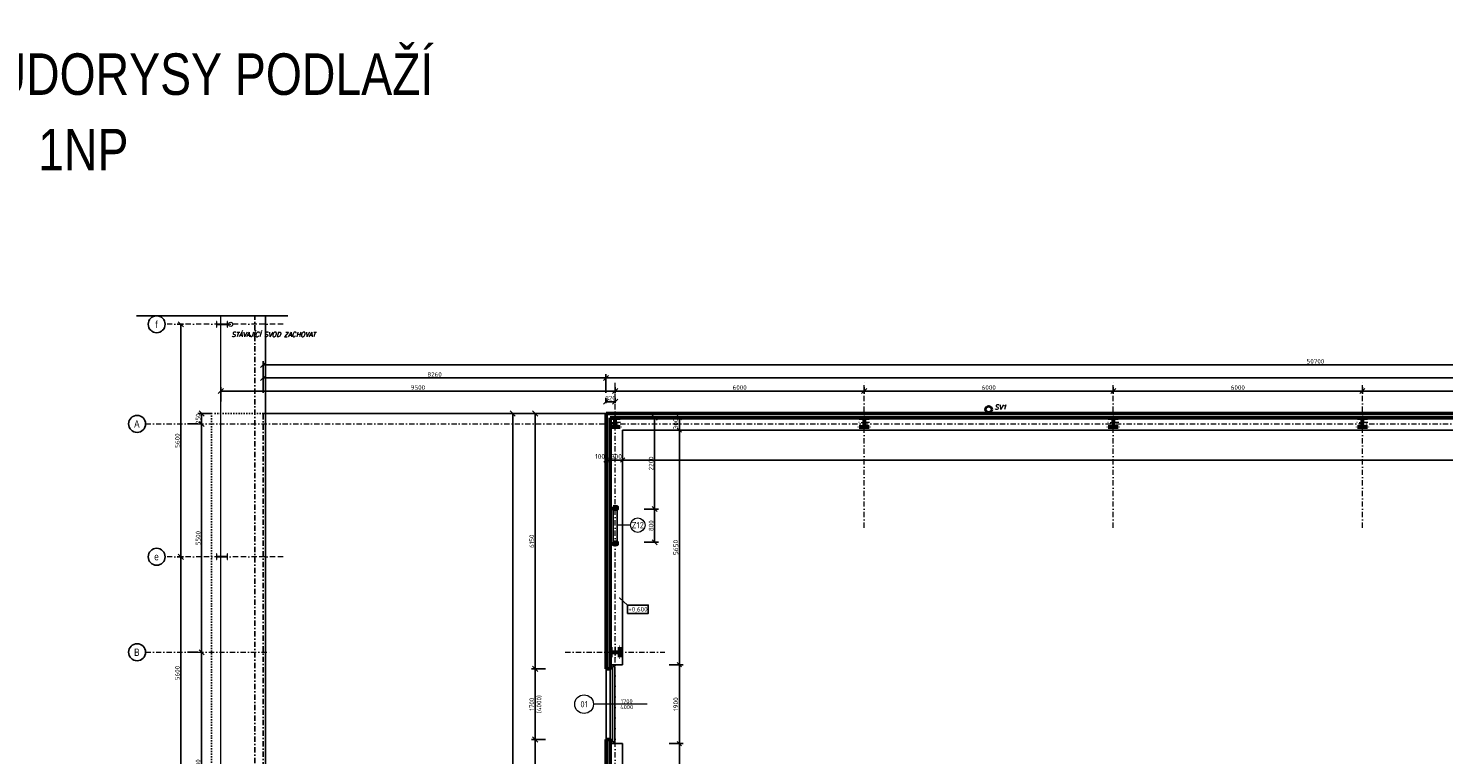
# Model space of a CAD drawing. Header units: millimetres. Extents: x -118752 to 407724, y -73278 to 155058.
# Tile 138 of 256: x 47308 to 81403, y 82991 to 100488. Entities that reach past the tile are written whole.
import ezdxf
from ezdxf.enums import TextEntityAlignment as Align

# ---------------------------------------------------------------- set-up
doc = ezdxf.new("R2010")
doc.units = ezdxf.units.MM
doc.header["$LTSCALE"] = 10
for name, pattern in [('DASHDOT', [25.4, 12.7, -6.35, 0, -6.35]), ('DOT', [6.35, 0, -6.35]), ('HRANIČNÍ2', [22.225, 6.35, -3.175, 6.35, -3.175, 0, -3.175])]:
    doc.linetypes.add(name, pattern=pattern)
for name, color, linetype, lineweight in [('10', 1, 'DASHDOT', 18), ('_STAVAJICI KCE', 9, 'Continuous', 9), ('CKBUBLINY', 1, 'Continuous', 18), ('CKBUBLINY_POPIS', 3, 'Continuous', 25), ('CKDVERE_', 7, 'Continuous', 25), ('CKDVERE_OSY', 1, 'Continuous', 18), ('CKDVERE_POPIS', 3, 'Continuous', 25), ('CKDVERE_ZARUBNE_RAM', 5, 'Continuous', 25), ('CKKOTY', 3, 'Continuous', 25), ('CKKOTY_VYS', 3, 'Continuous', 25), ('CKRASTR', 7, 'DASHDOT', 15), ('CKRASTR_POPIS', 3, 'Continuous', 25), ('CKSTENY_NADROVINOU', 7, 'DASHDOT', 25), ('CKSTENY_PODROVINOU', 7, 'Continuous', 25), ('CKSTENY_REZ', 6, 'Continuous', 50), ('CKTEXTY_MALE', 3, 'Continuous', 18), ('CSPROFILY_OSY', 1, 'DASHDOT', 18), ('CSPROFILY_REZY', 4, 'Continuous', 50), ('IN_C_TENKA', 7, 'Continuous', 18), ('pohledy', 7, 'Continuous', 25), ('ZTI-DEŠŤOVÁ-KANALIZACE', 210, 'KANALIZACE', 40)]:
    doc.layers.add(name, color=color, linetype=linetype, lineweight=lineweight)
doc.layers.add('CKDVERE_DORAZ', color=7, linetype='DOT', lineweight=25, plot=False)
doc.styles.add('Arial', font='arial.ttf', dxfattribs={"width": 0.8})
doc.styles.add('KURZIVA', font='italic__.ttf')
doc.styles.get("Standard").update_dxf_attribs({"font": 'isocpeur.ttf'})
doc.linetypes.add('KANALIZACE', pattern='A,30,-3.5,["C",Standard,S=2.54,R=0,X=-3.81,Y=-1.27],-0.001', length=33.501)
doc.linetypes.add('PRERUSENI', pattern='A,60,[100,CADKON.SHX,S=2.5,R=0,X=0,Y=0],-10', length=70)
doc.dimstyles.new('CADKON', dxfattribs={"dimscale": 50, "dimtxt": 2.2, "dimasz": 2.5, "dimexe": 1.8, "dimexo": 5, "dimgap": 0.6, "dimtad": 1, "dimrnd": 1, "dimtxsty": 'Standard', "dimblk1": 'OBLIQUE', "dimblk2": 'OBLIQUE', "dimsah": 1, "dimcen": 2.5, "dimadec": 1, "dimazin": 2, "dimtfac": 1, "dimtdec": 4, "dimtix": 1, "dimtmove": 2, "dimatfit": 3, "dimldrblk": 'OPEN30', "dimfxl": 5, "dimfxlon": 1, "dimtolj": 1, "dimarcsym": 0})
doc.dimstyles.new('CADKON obrazky', dxfattribs={"dimscale": 50, "dimtxt": 2.2, "dimasz": 2.5, "dimexe": 1.8, "dimexo": 2, "dimgap": 0.6, "dimtad": 1, "dimrnd": 1, "dimtxsty": 'Standard', "dimblk1": 'OBLIQUE', "dimblk2": 'OBLIQUE', "dimsah": 1, "dimcen": 2.5, "dimadec": 1, "dimazin": 2, "dimtfac": 1, "dimtdec": 4, "dimtix": 1, "dimtmove": 2, "dimatfit": 3, "dimldrblk": 'OPEN30', "dimfxl": 5, "dimfxlon": 1, "dimtolj": 1, "dimarcsym": 0})

# ---------------------------------------------------------------- blocks, each defined once
blk = doc.blocks.new('_OBLIQUE')
at = {"color": 0, "linetype": 'ByBlock'}
blk.add_line((-0.5, -0.5), (0.5, 0.5), dxfattribs=at)
blk = doc.blocks.new('*D7825')
at = {"layer": 'CKKOTY', "color": 0, "lineweight": -2}
for p, q in [((79444, 91708), (79444, 91841)), ((85444, 91751), (79444, 91751)), ((85444, 91708), (85444, 91841))]:
    blk.add_line(p, q, dxfattribs=at)
at = {"layer": 'Defpoints', "color": 0}
for p in [(79444, 91751), (79444, 91208), (85444, 91208)]:
    blk.add_point(p, dxfattribs=at)
at = {"layer": 'CKKOTY', "color": 0, "lineweight": -2, "xscale": 125, "yscale": 125, "zscale": 125, "rotation": 180}
blk.add_blockref('_OBLIQUE', (79444, 91751), dxfattribs=at)
at = {"layer": 'CKKOTY', "color": 0, "lineweight": -2, "xscale": 125, "yscale": 125, "zscale": 125}
blk.add_blockref('_OBLIQUE', (85444, 91751), dxfattribs=at)
at = {"layer": 'CKKOTY', "color": 0, "insert": (82444, 91836), "char_height": 110, "attachment_point": 5}
blk.add_mtext('\\A1;6000', dxfattribs=at)
blk = doc.blocks.new('_Open30')
at = {"color": 0, "lineweight": -2}
for p, q in [((-1, 0.27), (0, 0)), ((0, 0), (-1, -0.27)), ((0, 0), (-1, 0))]:
    blk.add_line(p, q, dxfattribs=at)
blk = doc.blocks.new('*D7826')
at = {"layer": 'CKKOTY', "color": 0, "lineweight": -2}
for p, q in [((73444, 91708), (73444, 91841)), ((79444, 91751), (73444, 91751)), ((79444, 91708), (79444, 91841))]:
    blk.add_line(p, q, dxfattribs=at)
at = {"layer": 'Defpoints', "color": 0}
for p in [(73444, 91751), (73444, 91208), (79444, 91208)]:
    blk.add_point(p, dxfattribs=at)
at = {"layer": 'CKKOTY', "color": 0, "lineweight": -2, "xscale": 125, "yscale": 125, "zscale": 125, "rotation": 180}
blk.add_blockref('_OBLIQUE', (73444, 91751), dxfattribs=at)
at = {"layer": 'CKKOTY', "color": 0, "lineweight": -2, "xscale": 125, "yscale": 125, "zscale": 125}
blk.add_blockref('_OBLIQUE', (79444, 91751), dxfattribs=at)
at = {"layer": 'CKKOTY', "color": 0, "insert": (76444, 91836), "char_height": 110, "attachment_point": 5}
blk.add_mtext('\\A1;6000', dxfattribs=at)
blk = doc.blocks.new('*D7827')
at = {"layer": 'CKKOTY', "color": 0, "lineweight": -2}
for p, q in [((67444, 91708), (67444, 91841)), ((73444, 91751), (67444, 91751)), ((73444, 91708), (73444, 91841))]:
    blk.add_line(p, q, dxfattribs=at)
at = {"layer": 'Defpoints', "color": 0}
for p in [(67444, 91751), (67444, 91208), (73444, 91208)]:
    blk.add_point(p, dxfattribs=at)
at = {"layer": 'CKKOTY', "color": 0, "lineweight": -2, "xscale": 125, "yscale": 125, "zscale": 125, "rotation": 180}
blk.add_blockref('_OBLIQUE', (67444, 91751), dxfattribs=at)
at = {"layer": 'CKKOTY', "color": 0, "lineweight": -2, "xscale": 125, "yscale": 125, "zscale": 125}
blk.add_blockref('_OBLIQUE', (73444, 91751), dxfattribs=at)
at = {"layer": 'CKKOTY', "color": 0, "insert": (70444, 91836), "char_height": 110, "attachment_point": 5}
blk.add_mtext('\\A1;6000', dxfattribs=at)
blk = doc.blocks.new('*D7828')
at = {"layer": 'CKKOTY', "color": 0, "lineweight": -2}
for p, q in [((61444, 91708), (61444, 91841)), ((67444, 91751), (61444, 91751)), ((67444, 91708), (67444, 91841))]:
    blk.add_line(p, q, dxfattribs=at)
at = {"layer": 'Defpoints', "color": 0}
for p in [(61444, 91751), (61444, 91208), (67444, 91208)]:
    blk.add_point(p, dxfattribs=at)
at = {"layer": 'CKKOTY', "color": 0, "lineweight": -2, "xscale": 125, "yscale": 125, "zscale": 125, "rotation": 180}
blk.add_blockref('_OBLIQUE', (61444, 91751), dxfattribs=at)
at = {"layer": 'CKKOTY', "color": 0, "lineweight": -2, "xscale": 125, "yscale": 125, "zscale": 125}
blk.add_blockref('_OBLIQUE', (67444, 91751), dxfattribs=at)
at = {"layer": 'CKKOTY', "color": 0, "insert": (64444, 91836), "char_height": 110, "attachment_point": 5}
blk.add_mtext('\\A1;6000', dxfattribs=at)
blk = doc.blocks.new('*D7829')
at = {"layer": 'CKKOTY', "color": 0, "lineweight": -2}
for p, q in [((61224, 91816), (61224, 92156)), ((61224, 92066), (103664, 92066)), ((103664, 91816), (103664, 92156))]:
    blk.add_line(p, q, dxfattribs=at)
at = {"layer": 'Defpoints', "color": 0}
for p in [(103664, 92066), (61224, 91208), (103664, 91208)]:
    blk.add_point(p, dxfattribs=at)
at = {"layer": 'CKKOTY', "color": 0, "lineweight": -2, "xscale": 125, "yscale": 125, "zscale": 125, "rotation": 180}
blk.add_blockref('_OBLIQUE', (61224, 92066), dxfattribs=at)
at = {"layer": 'CKKOTY', "color": 0, "lineweight": -2, "xscale": 125, "yscale": 125, "zscale": 125}
blk.add_blockref('_OBLIQUE', (103664, 92066), dxfattribs=at)
at = {"layer": 'CKKOTY', "color": 0, "insert": (82444, 92151), "char_height": 110, "attachment_point": 5}
blk.add_mtext('\\A1;42440', dxfattribs=at)
blk = doc.blocks.new('_Open90')
at = {"color": 0, "lineweight": -2}
for p, q in [((0, 0), (-1, 0)), ((-0.5, 0.5), (0, 0)), ((0, 0), (-0.5, -0.5))]:
    blk.add_line(p, q, dxfattribs=at)
blk = doc.blocks.new('*D7830')
at = {"layer": 'CKKOTY', "color": 0, "lineweight": -2}
for p, q in [((51944, 91501), (51944, 91841)), ((61444, 91751), (51944, 91751)), ((61444, 91708), (61444, 91841))]:
    blk.add_line(p, q, dxfattribs=at)
at = {"layer": 'Defpoints', "color": 0}
for p in [(51944, 91751), (61444, 91208), (51944, 90958)]:
    blk.add_point(p, dxfattribs=at)
at = {"layer": 'CKKOTY', "color": 0, "lineweight": -2, "xscale": 125, "yscale": 125, "zscale": 125, "rotation": 180}
blk.add_blockref('_OBLIQUE', (51944, 91751), dxfattribs=at)
at = {"layer": 'CKKOTY', "color": 0, "lineweight": -2, "xscale": 125, "yscale": 125, "zscale": 125}
blk.add_blockref('_OBLIQUE', (61444, 91751), dxfattribs=at)
at = {"layer": 'CKKOTY', "color": 0, "insert": (56694, 91836), "char_height": 110, "attachment_point": 5}
blk.add_mtext('\\A1;9500', dxfattribs=at)
blk = doc.blocks.new('*D8248')
at = {"layer": 'CKKOTY', "color": 0, "lineweight": -2}
for p, q in [((58727, 91208), (59067, 91208)), ((58977, 91208), (58977, 68708)), ((58727, 68708), (59067, 68708))]:
    blk.add_line(p, q, dxfattribs=at)
at = {"layer": 'Defpoints', "color": 0}
for p in [(53024, 91208), (53024, 68708), (58977, 68708)]:
    blk.add_point(p, dxfattribs=at)
at = {"layer": 'CKKOTY', "color": 0, "lineweight": -2, "xscale": 125, "yscale": 125, "zscale": 125}
for p, rotation in [((58977, 91208), 90), ((58977, 68708), 270)]:
    blk.add_blockref('_OBLIQUE', p, dxfattribs=dict(at, rotation=rotation))
at = {"layer": 'CKKOTY', "color": 0, "insert": (58892, 79958), "char_height": 110, "attachment_point": 5, "rotation": 90}
blk.add_mtext('\\A1;22500', dxfattribs=at)
blk = doc.blocks.new('*D8252')
at = {"layer": 'CKKOTY', "color": 0, "lineweight": -2}
for p, q in [((51047, 87758), (50893, 87758)), ((50983, 82158), (50983, 87758)), ((51047, 82158), (50893, 82158))]:
    blk.add_line(p, q, dxfattribs=at)
at = {"layer": 'Defpoints', "color": 0}
for p in [(50983, 87758), (51547, 87758), (51547, 82158)]:
    blk.add_point(p, dxfattribs=at)
at = {"layer": 'CKKOTY', "color": 0, "lineweight": -2, "xscale": 125, "yscale": 125, "zscale": 125}
for p, rotation in [((50983, 87758), 90), ((50983, 82158), 270)]:
    blk.add_blockref('_OBLIQUE', p, dxfattribs=dict(at, rotation=rotation))
at = {"layer": 'CKKOTY', "color": 0, "insert": (50898, 84958), "char_height": 110, "attachment_point": 5, "rotation": 90}
blk.add_mtext('\\A1;5600', dxfattribs=at)
blk = doc.blocks.new('*D8253')
at = {"layer": 'CKKOTY', "color": 0, "lineweight": -2}
for p, q in [((51047, 93358), (50893, 93358)), ((50983, 87758), (50983, 93358)), ((51047, 87758), (50893, 87758))]:
    blk.add_line(p, q, dxfattribs=at)
at = {"layer": 'Defpoints', "color": 0}
for p in [(50983, 93358), (51547, 93358), (51547, 87758)]:
    blk.add_point(p, dxfattribs=at)
at = {"layer": 'CKKOTY', "color": 0, "lineweight": -2, "xscale": 125, "yscale": 125, "zscale": 125}
for p, rotation in [((50983, 93358), 90), ((50983, 87758), 270)]:
    blk.add_blockref('_OBLIQUE', p, dxfattribs=dict(at, rotation=rotation))
at = {"layer": 'CKKOTY', "color": 0, "insert": (50898, 90558), "char_height": 110, "attachment_point": 5, "rotation": 90}
blk.add_mtext('\\A1;5600', dxfattribs=at)
blk = doc.blocks.new('*D8259')
at = {"layer": 'CKKOTY', "color": 0, "lineweight": -2}
for p, q in [((51144, 85458), (51393, 85458)), ((51483, 79958), (51483, 85458)), ((51144, 79958), (51393, 79958))]:
    blk.add_line(p, q, dxfattribs=at)
at = {"layer": 'Defpoints', "color": 0}
for p in [(51483, 85458), (51644, 85458), (51644, 79958)]:
    blk.add_point(p, dxfattribs=at)
at = {"layer": 'CKKOTY', "color": 0, "lineweight": -2, "xscale": 125, "yscale": 125, "zscale": 125}
for p, rotation in [((51483, 85458), 90), ((51483, 79958), 270)]:
    blk.add_blockref('_OBLIQUE', p, dxfattribs=dict(at, rotation=rotation))
at = {"layer": 'CKKOTY', "color": 0, "insert": (51398, 82708), "char_height": 110, "attachment_point": 5, "rotation": 90}
blk.add_mtext('\\A1;5500', dxfattribs=at)
blk = doc.blocks.new('*D8260')
at = {"layer": 'CKKOTY', "color": 0, "lineweight": -2}
for p, q in [((51144, 90958), (51393, 90958)), ((51483, 85458), (51483, 90958)), ((51144, 85458), (51393, 85458))]:
    blk.add_line(p, q, dxfattribs=at)
at = {"layer": 'Defpoints', "color": 0}
for p in [(51483, 90958), (51644, 90958), (51644, 85458)]:
    blk.add_point(p, dxfattribs=at)
at = {"layer": 'CKKOTY', "color": 0, "lineweight": -2, "xscale": 125, "yscale": 125, "zscale": 125}
for p, rotation in [((51483, 90958), 90), ((51483, 85458), 270)]:
    blk.add_blockref('_OBLIQUE', p, dxfattribs=dict(at, rotation=rotation))
at = {"layer": 'CKKOTY', "color": 0, "insert": (51398, 88208), "char_height": 110, "attachment_point": 5, "rotation": 90}
blk.add_mtext('\\A1;5500', dxfattribs=at)
blk = doc.blocks.new('*D8261')
at = {"layer": 'CKKOTY', "color": 0, "lineweight": -2}
for p, q in [((51733, 91208), (51393, 91208)), ((51483, 90958), (51483, 91208)), ((51144, 90958), (51393, 90958))]:
    blk.add_line(p, q, dxfattribs=at)
at = {"layer": 'Defpoints', "color": 0}
for p in [(51483, 91208), (52963, 91208), (51644, 90958)]:
    blk.add_point(p, dxfattribs=at)
at = {"layer": 'CKKOTY', "color": 0, "lineweight": -2, "xscale": 125, "yscale": 125, "zscale": 125}
for p, rotation in [((51483, 91208), 270), ((51483, 90958), 90)]:
    blk.add_blockref('_OBLIQUE', p, dxfattribs=dict(at, rotation=rotation))
at = {"layer": 'CKKOTY', "color": 0, "insert": (51398, 91083), "char_height": 110, "attachment_point": 5, "rotation": 90}
blk.add_mtext('\\A1;250', dxfattribs=at)
blk = doc.blocks.new('*D8326')
at = {"layer": 'CKKOTY', "color": 0, "lineweight": -2}
for p, q in [((52964, 91708), (52964, 92156)), ((61224, 92066), (52964, 92066)), ((61224, 91708), (61224, 92156))]:
    blk.add_line(p, q, dxfattribs=at)
at = {"layer": 'Defpoints', "color": 0}
for p in [(52964, 92066), (52964, 91208), (61224, 91208)]:
    blk.add_point(p, dxfattribs=at)
at = {"layer": 'CKKOTY', "color": 0, "lineweight": -2, "xscale": 125, "yscale": 125, "zscale": 125, "rotation": 180}
blk.add_blockref('_OBLIQUE', (52964, 92066), dxfattribs=at)
at = {"layer": 'CKKOTY', "color": 0, "lineweight": -2, "xscale": 125, "yscale": 125, "zscale": 125}
blk.add_blockref('_OBLIQUE', (61224, 92066), dxfattribs=at)
at = {"layer": 'CKKOTY', "color": 0, "insert": (57094, 92151), "char_height": 110, "attachment_point": 5}
blk.add_mtext('\\A1;8260', dxfattribs=at)
blk = doc.blocks.new('*D8327')
at = {"layer": 'CKKOTY', "color": 0, "lineweight": -2}
for p, q in [((52964, 91708), (52964, 92473)), ((103664, 91708), (103664, 92473)), ((52964, 92383), (103664, 92383))]:
    blk.add_line(p, q, dxfattribs=at)
at = {"layer": 'Defpoints', "color": 0}
for p in [(103664, 92383), (52964, 91208), (103664, 91208)]:
    blk.add_point(p, dxfattribs=at)
at = {"layer": 'CKKOTY', "color": 0, "lineweight": -2, "xscale": 125, "yscale": 125, "zscale": 125, "rotation": 180}
blk.add_blockref('_OBLIQUE', (52964, 92383), dxfattribs=at)
at = {"layer": 'CKKOTY', "color": 0, "lineweight": -2, "xscale": 125, "yscale": 125, "zscale": 125}
blk.add_blockref('_OBLIQUE', (103664, 92383), dxfattribs=at)
at = {"layer": 'CKKOTY', "color": 0, "insert": (78314, 92468), "char_height": 110, "attachment_point": 5}
blk.add_mtext('\\A1;50700', dxfattribs=at)
blk = doc.blocks.new('*D8645')
at = {"layer": 'CKKOTY', "color": 0, "lineweight": -2}
for p, q in [((61224, 90338), (61224, 89998)), ((61224, 90088), (61324, 90088)), ((61324, 90338), (61324, 89998))]:
    blk.add_line(p, q, dxfattribs=at)
at = {"layer": 'Defpoints', "color": 0}
for p in [(61224, 90900), (61324, 90900), (61324, 90088)]:
    blk.add_point(p, dxfattribs=at)
at = {"layer": 'CKKOTY', "color": 0, "lineweight": -2, "xscale": 100, "yscale": 100, "zscale": 100, "rotation": 180}
blk.add_blockref('_OBLIQUE', (61224, 90088), dxfattribs=at)
at = {"layer": 'CKKOTY', "color": 0, "lineweight": -2, "xscale": 100, "yscale": 100, "zscale": 100}
blk.add_blockref('_OBLIQUE', (61324, 90088), dxfattribs=at)
at = {"layer": 'CKKOTY', "color": 0, "insert": (61081, 90175), "char_height": 115, "attachment_point": 5}
blk.add_mtext('\\A1;100', dxfattribs=at)
blk = doc.blocks.new('*D8646')
at = {"layer": 'CKKOTY', "color": 0, "lineweight": -2}
for p, q in [((61324, 90338), (61324, 89998)), ((61324, 90088), (61624, 90088)), ((61624, 90338), (61624, 89998))]:
    blk.add_line(p, q, dxfattribs=at)
at = {"layer": 'Defpoints', "color": 0}
for p in [(61324, 90900), (61624, 90808), (61624, 90088)]:
    blk.add_point(p, dxfattribs=at)
at = {"layer": 'CKKOTY', "color": 0, "lineweight": -2, "xscale": 100, "yscale": 100, "zscale": 100, "rotation": 180}
blk.add_blockref('_OBLIQUE', (61324, 90088), dxfattribs=at)
at = {"layer": 'CKKOTY', "color": 0, "lineweight": -2, "xscale": 100, "yscale": 100, "zscale": 100}
blk.add_blockref('_OBLIQUE', (61624, 90088), dxfattribs=at)
at = {"layer": 'CKKOTY', "color": 0, "insert": (61474, 90175), "char_height": 115, "attachment_point": 5}
blk.add_mtext('\\A1;300', dxfattribs=at)
blk = doc.blocks.new('*D8647')
at = {"layer": 'CKKOTY', "color": 0, "lineweight": -2}
for p, q in [((61624, 90338), (61624, 89998)), ((61624, 90088), (103264, 90088)), ((103264, 90338), (103264, 89998))]:
    blk.add_line(p, q, dxfattribs=at)
at = {"layer": 'Defpoints', "color": 0}
for p in [(61624, 90808), (103264, 90808), (103264, 90088)]:
    blk.add_point(p, dxfattribs=at)
at = {"layer": 'CKKOTY', "color": 0, "lineweight": -2, "xscale": 100, "yscale": 100, "zscale": 100, "rotation": 180}
blk.add_blockref('_OBLIQUE', (61624, 90088), dxfattribs=at)
at = {"layer": 'CKKOTY', "color": 0, "lineweight": -2, "xscale": 100, "yscale": 100, "zscale": 100}
blk.add_blockref('_OBLIQUE', (103264, 90088), dxfattribs=at)
at = {"layer": 'CKKOTY', "color": 0, "insert": (82444, 90175), "char_height": 115, "attachment_point": 5}
blk.add_mtext('\\A1;41640', dxfattribs=at)
blk = doc.blocks.new('*D8718')
at = {"layer": 'CKKOTY', "color": 0, "lineweight": -2}
for p, q in [((62742, 91108), (63082, 91108)), ((62992, 91108), (62992, 90808)), ((62742, 90808), (63082, 90808))]:
    blk.add_line(p, q, dxfattribs=at)
at = {"layer": 'Defpoints', "color": 0}
for p in [(61564, 91108), (61624, 90808), (62992, 90808)]:
    blk.add_point(p, dxfattribs=at)
at = {"layer": 'CKKOTY', "color": 0, "lineweight": -2, "xscale": 100, "yscale": 100, "zscale": 100}
for p, rotation in [((62992, 91108), 90), ((62992, 90808), 270)]:
    blk.add_blockref('_OBLIQUE', p, dxfattribs=dict(at, rotation=rotation))
at = {"layer": 'CKKOTY', "color": 0, "insert": (62905, 90958), "char_height": 115, "attachment_point": 5, "rotation": 90}
blk.add_mtext('\\A1;300', dxfattribs=at)
blk = doc.blocks.new('*D8734')
at = {"layer": 'CKKOTY', "color": 0, "lineweight": -2}
for p, q in [((61224, 91458), (61224, 91584)), ((61224, 91494), (61444, 91494)), ((61444, 91458), (61444, 91584))]:
    blk.add_line(p, q, dxfattribs=at)
at = {"layer": 'Defpoints', "color": 0}
for p in [(61444, 91494), (61224, 91208), (61444, 91208)]:
    blk.add_point(p, dxfattribs=at)
at = {"layer": 'CKKOTY', "color": 0, "lineweight": -2, "xscale": 125, "yscale": 125, "zscale": 125}
blk.add_blockref('_OBLIQUE', (61224, 91494), dxfattribs=at)
at = {"layer": 'CKKOTY', "color": 0, "lineweight": -2, "xscale": 125, "yscale": 125, "zscale": 125, "rotation": 180}
blk.add_blockref('_OBLIQUE', (61444, 91494), dxfattribs=at)
at = {"layer": 'CKKOTY', "color": 0, "insert": (61334, 91579), "char_height": 110, "attachment_point": 5}
blk.add_mtext('\\A1;220', dxfattribs=at)
blk = doc.blocks.new('CK_S_EXT_HEAHEA240')
for p, q in [((-120, 115), (120, 115)), ((-120, 115), (-120, 103)), ((-120, 103), (-24.75, 103)), ((-3.75, -82), (-3.75, 82)), ((3.75, -82), (3.75, 82)), ((120, 103), (24.75, 103)), ((120, 115), (120, 103)), ((-120, -115), (-120, -103)), ((-120, -103), (-24.75, -103)), ((-120, -115), (120, -115)), ((120, -103), (24.75, -103)), ((120, -115), (120, -103))]:
    blk.add_line(p, q)
for centre, start, end in [((-24.75, 82), 0, 90), ((24.75, 82), 90, 180), ((-24.75, -82), 270, 0), ((24.75, -82), 180, 270)]:
    blk.add_arc(centre, 21, start, end)
blk = doc.blocks.new('*U4858')
at = {"color": 0, "linetype": 'ByBlock', "lineweight": -2}
blk.add_lwpolyline([(-5, -2), (5, -2), (5, 2), (-5, 2), (-5, -2)], dxfattribs=at)
blk = doc.blocks.new('*D9570')
at = {"layer": 'CKKOTY', "color": 0, "lineweight": -2}
for p, q in [((62742, 90808), (63082, 90808)), ((62992, 90808), (62992, 85158)), ((62742, 85158), (63082, 85158))]:
    blk.add_line(p, q, dxfattribs=at)
at = {"layer": 'Defpoints', "color": 0}
for p in [(61624, 90808), (61624, 85158), (62992, 85158)]:
    blk.add_point(p, dxfattribs=at)
at = {"layer": 'CKKOTY', "color": 0, "lineweight": -2, "xscale": 100, "yscale": 100, "zscale": 100}
for p, rotation in [((62992, 90808), 90), ((62992, 85158), 270)]:
    blk.add_blockref('_OBLIQUE', p, dxfattribs=dict(at, rotation=rotation))
at = {"layer": 'CKKOTY', "color": 0, "insert": (62905, 87983), "char_height": 115, "attachment_point": 5, "rotation": 90}
blk.add_mtext('\\A1;5650', dxfattribs=at)
blk = doc.blocks.new('*D9571')
at = {"layer": 'CKKOTY', "color": 0, "lineweight": -2}
for p, q in [((59770, 83358), (59430, 83358)), ((59520, 83358), (59520, 76558)), ((59770, 76558), (59430, 76558))]:
    blk.add_line(p, q, dxfattribs=at)
at = {"layer": 'Defpoints', "color": 0}
for p in [(61224, 83358), (59520, 76558), (61224, 76558)]:
    blk.add_point(p, dxfattribs=at)
at = {"layer": 'CKKOTY', "color": 0, "lineweight": -2, "xscale": 125, "yscale": 125, "zscale": 125}
for p, rotation in [((59520, 83358), 90), ((59520, 76558), 270)]:
    blk.add_blockref('_OBLIQUE', p, dxfattribs=dict(at, rotation=rotation))
at = {"layer": 'CKKOTY', "color": 0, "insert": (59435, 79958), "char_height": 110, "attachment_point": 5, "rotation": 90}
blk.add_mtext('\\A1;6800', dxfattribs=at)
blk = doc.blocks.new('*D9572')
at = {"layer": 'CKKOTY', "color": 0, "lineweight": -2}
for p, q in [((59770, 85058), (59430, 85058)), ((59520, 85058), (59520, 83358)), ((59770, 83358), (59430, 83358))]:
    blk.add_line(p, q, dxfattribs=at)
at = {"layer": 'Defpoints', "color": 0}
for p in [(61224, 85058), (59520, 83358), (61224, 83358)]:
    blk.add_point(p, dxfattribs=at)
at = {"layer": 'CKKOTY', "color": 0, "lineweight": -2, "xscale": 125, "yscale": 125, "zscale": 125}
for p, rotation in [((59520, 85058), 90), ((59520, 83358), 270)]:
    blk.add_blockref('_OBLIQUE', p, dxfattribs=dict(at, rotation=rotation))
at = {"layer": 'CKKOTY', "color": 0, "char_height": 110, "attachment_point": 5, "rotation": 90}
for s, insert in [('\\A1;1700', (59435, 84208)), ('\\A1;(4000)', (59616, 84208))]:
    blk.add_mtext(s, dxfattribs=dict(at, insert=insert))
blk = doc.blocks.new('*D9573')
at = {"layer": 'CKKOTY', "color": 0, "lineweight": -2}
for p, q in [((62742, 83258), (63082, 83258)), ((62992, 83258), (62992, 76658)), ((62742, 76658), (63082, 76658))]:
    blk.add_line(p, q, dxfattribs=at)
at = {"layer": 'Defpoints', "color": 0}
for p in [(61624, 83258), (61624, 76658), (62992, 76658)]:
    blk.add_point(p, dxfattribs=at)
at = {"layer": 'CKKOTY', "color": 0, "lineweight": -2, "xscale": 100, "yscale": 100, "zscale": 100}
for p, rotation in [((62992, 83258), 90), ((62992, 76658), 270)]:
    blk.add_blockref('_OBLIQUE', p, dxfattribs=dict(at, rotation=rotation))
at = {"layer": 'CKKOTY', "color": 0, "insert": (62905, 79958), "char_height": 115, "attachment_point": 5, "rotation": 90}
blk.add_mtext('\\A1;6600', dxfattribs=at)
blk = doc.blocks.new('*D9574')
at = {"layer": 'CKKOTY', "color": 0, "lineweight": -2}
for p, q in [((62742, 85158), (63082, 85158)), ((62992, 85158), (62992, 83258)), ((62742, 83258), (63082, 83258))]:
    blk.add_line(p, q, dxfattribs=at)
at = {"layer": 'Defpoints', "color": 0}
for p in [(61624, 85158), (61624, 83258), (62992, 83258)]:
    blk.add_point(p, dxfattribs=at)
at = {"layer": 'CKKOTY', "color": 0, "lineweight": -2, "xscale": 100, "yscale": 100, "zscale": 100}
for p, rotation in [((62992, 85158), 90), ((62992, 83258), 270)]:
    blk.add_blockref('_OBLIQUE', p, dxfattribs=dict(at, rotation=rotation))
at = {"layer": 'CKKOTY', "color": 0, "insert": (62905, 84208), "char_height": 115, "attachment_point": 5, "rotation": 90}
blk.add_mtext('\\A1;1900', dxfattribs=at)
blk = doc.blocks.new('*D9575')
at = {"layer": 'CKKOTY', "color": 0, "lineweight": -2}
for p, q in [((59770, 91208), (59430, 91208)), ((59520, 91208), (59520, 85058)), ((59770, 85058), (59430, 85058))]:
    blk.add_line(p, q, dxfattribs=at)
at = {"layer": 'Defpoints', "color": 0}
for p in [(61224, 91208), (59520, 85058), (61224, 85058)]:
    blk.add_point(p, dxfattribs=at)
at = {"layer": 'CKKOTY', "color": 0, "lineweight": -2, "xscale": 125, "yscale": 125, "zscale": 125}
for p, rotation in [((59520, 91208), 90), ((59520, 85058), 270)]:
    blk.add_blockref('_OBLIQUE', p, dxfattribs=dict(at, rotation=rotation))
at = {"layer": 'CKKOTY', "color": 0, "insert": (59435, 88133), "char_height": 110, "attachment_point": 5, "rotation": 90}
blk.add_mtext('\\A1;6150', dxfattribs=at)
blk = doc.blocks.new('CK_BUBBLE_1_0_0')
at = {"color": 0, "linetype": 'ByBlock', "lineweight": -2}
blk.add_circle((0, 0), 1, dxfattribs=at)
blk = doc.blocks.new('*D9578')
at = {"layer": 'CKKOTY', "color": 0, "lineweight": -2}
for p, q in [((62145, 91108), (62485, 91108)), ((62395, 91108), (62395, 88908)), ((62145, 88908), (62485, 88908))]:
    blk.add_line(p, q, dxfattribs=at)
at = {"layer": 'Defpoints', "color": 0}
for p in [(61650, 91108), (61494, 88908), (62395, 88908)]:
    blk.add_point(p, dxfattribs=at)
at = {"layer": 'CKKOTY', "color": 0, "lineweight": -2, "xscale": 125, "yscale": 125, "zscale": 125}
for p, rotation in [((62395, 91108), 90), ((62395, 88908), 270)]:
    blk.add_blockref('_OBLIQUE', p, dxfattribs=dict(at, rotation=rotation))
at = {"layer": 'CKKOTY', "color": 0, "insert": (62310, 90008), "char_height": 110, "attachment_point": 5, "rotation": 90}
blk.add_mtext('\\A1;2200', dxfattribs=at)
blk = doc.blocks.new('*D9579')
at = {"layer": 'CKKOTY', "color": 0, "lineweight": -2}
for p, q in [((62145, 88908), (62485, 88908)), ((62395, 88908), (62395, 88108)), ((62145, 88108), (62485, 88108))]:
    blk.add_line(p, q, dxfattribs=at)
at = {"layer": 'Defpoints', "color": 0}
for p in [(61494, 88908), (61494, 88108), (62395, 88108)]:
    blk.add_point(p, dxfattribs=at)
at = {"layer": 'CKKOTY', "color": 0, "lineweight": -2, "xscale": 125, "yscale": 125, "zscale": 125}
for p, rotation in [((62395, 88908), 90), ((62395, 88108), 270)]:
    blk.add_blockref('_OBLIQUE', p, dxfattribs=dict(at, rotation=rotation))
at = {"layer": 'CKKOTY', "color": 0, "insert": (62310, 88508), "char_height": 110, "attachment_point": 5, "rotation": 90}
blk.add_mtext('\\A1;800', dxfattribs=at)

msp = doc.modelspace()

# ---------------------------------------------------------------- linework, layer by layer
at = {"layer": '10', "linetype": 'HRANIČNÍ2', "ltscale": 2}
for p, q in [((53444.387, 93358.162), (50603.965, 93358.162)), ((53444.387, 87758.162), (50603.965, 87758.162))]:
    msp.add_line(p, q, dxfattribs=at)
at = {"layer": '_STAVAJICI KCE'}
for points in [[(51849.587, 93290.662), (51849.587, 93339.862, -0.414213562), (51864.587, 93354.862), (52084.187, 93354.862, -0.414213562), (52099.187, 93339.862), (52099.187, 93290.662), (52109.387, 93290.662), (52109.387, 93425.662), (52099.187, 93425.662), (52099.187, 93376.462, -0.414213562), (52084.187, 93361.462), (51864.587, 93361.462, -0.414213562), (51849.587, 93376.462), (51849.587, 93425.662), (51839.387, 93425.662), (51839.387, 93290.662)], [(51849.587, 87690.662), (51849.587, 87739.862, -0.414213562), (51864.587, 87754.862), (52084.187, 87754.862, -0.414213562), (52099.187, 87739.862), (52099.187, 87690.662), (52109.387, 87690.662), (52109.387, 87825.662), (52099.187, 87825.662), (52099.187, 87776.462, -0.414213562), (52084.187, 87761.462), (51864.587, 87761.462, -0.414213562), (51849.587, 87776.462), (51849.587, 87825.662), (51839.387, 87825.662), (51839.387, 87690.662)]]:
    msp.add_lwpolyline(points, format="xyb", close=True, dxfattribs=at)
at = {"layer": 'CKBUBLINY'}
for p, q in [((61814.5, 88520), (61494.387, 88519.368)), ((60920.83, 84208.162), (60920.83, 84208.162)), ((60920.83, 84208.162), (60920.83, 84208.162))]:
    msp.add_line(p, q, dxfattribs=at)
at = {"layer": 'CKDVERE_'}
for p, q in [((61384.387, 83298.162), (61384.387, 85118.162)), ((61384.387, 85118.162), (61434.387, 85118.162)), ((61434.387, 83298.162), (61434.387, 85118.162)), ((61384.387, 83298.162), (61434.387, 83298.162))]:
    msp.add_line(p, q, dxfattribs=at)
at = {"layer": 'CKDVERE_DORAZ'}
for p, q in [((61224.387, 91208.162), (51724.387, 91208.162)), ((51724.387, 91208.162), (51724.387, 68708.162)), ((61324.387, 83308.162), (61324.387, 85108.162))]:
    msp.add_line(p, q, dxfattribs=at)
at = {"layer": 'CKDVERE_OSY'}
msp.add_line((62216.151, 84208.162), (60920.83, 84208.162), dxfattribs=at)
at = {"layer": 'CKDVERE_ZARUBNE_RAM'}
for p, q in [((61484.387, 85158.162), (61334.387, 85158.162)), ((61334.387, 85058.162), (61334.387, 85158.162)), ((61334.387, 85058.162), (61374.387, 85058.162)), ((61374.387, 85098.162), (61374.387, 85058.162)), ((61334.387, 83358.162), (61334.387, 83258.162)), ((61334.387, 83358.162), (61374.387, 83358.162)), ((61484.387, 83258.162), (61334.387, 83258.162)), ((61374.387, 83318.162), (61374.387, 83358.162))]:
    msp.add_line(p, q, dxfattribs=at)
at = {"layer": 'CKRASTR', "linetype": 'Continuous'}
msp.add_line((51944.387, 62616.676), (51944.387, 93562.481), dxfattribs=at)
at = {"layer": 'CKRASTR'}
for p, q in [((61444.387, 65899.928), (61444.387, 91958.162)), ((67444.387, 88458.162), (67444.387, 91958.162)), ((73444.387, 88458.162), (73444.387, 91958.162)), ((79444.387, 88458.162), (79444.387, 91958.162)), ((50131.632, 90958.162), (104444.387, 90958.162)), ((50131.632, 85458.162), (53144.867, 85458.162)), ((60243.907, 85458.162), (62644.867, 85458.162))]:
    msp.add_line(p, q, dxfattribs=at)
at = {"layer": 'CKRASTR_POPIS'}
for centre in [(50400.042, 93358.162), (49927.709, 90958.162), (50400.042, 87758.162), (49927.709, 85458.162)]:
    msp.add_circle(centre, 203.923, dxfattribs=at)
at = {"layer": 'CKSTENY_NADROVINOU'}
for p, q in [((52764.288, 65258.162), (52764.288, 93561.522)), ((61224.387, 91208.162), (52963.272, 91208.162)), ((52963.272, 68708.162), (52963.272, 91208.162))]:
    msp.add_line(p, q, dxfattribs=at)
at = {"layer": 'CKSTENY_PODROVINOU'}
for p, q in [((53025.095, 93562.009), (53024.443, 70435.209)), ((61224.387, 91208.162), (53024.387, 91208.162)), ((61624.387, 90808.162), (103264.387, 90808.162)), ((61624.387, 85158.162), (61624.387, 90808.162)), ((61394.387, 88908.162), (61394.387, 88108.162)), ((61494.387, 88908.162), (61494.387, 88108.162)), ((61224.387, 83358.162), (61224.387, 85058.162)), ((61324.387, 83358.162), (61324.387, 85058.162)), ((61624.387, 76658.162), (61624.387, 83258.162))]:
    msp.add_line(p, q, dxfattribs=at)
at = {"layer": 'CKSTENY_REZ'}
for p, q in [((103664.387, 91208.162), (61224.387, 91208.162)), ((61224.387, 85058.162), (61224.387, 91208.162)), ((103564.387, 91108.162), (61324.387, 91108.162)), ((61324.387, 85058.162), (61324.387, 91108.162)), ((61324.387, 85058.162), (61224.387, 85058.162)), ((61224.387, 76558.162), (61224.387, 83358.162)), ((61324.387, 83358.162), (61224.387, 83358.162)), ((61324.387, 76558.162), (61324.387, 83358.162))]:
    msp.add_line(p, q, dxfattribs=at)
at = {"layer": 'CSPROFILY_OSY'}
for p, q in [((61444.387, 91153.162), (61444.387, 90868.162)), ((67444.387, 91153.162), (67444.387, 90868.162)), ((73444.387, 91153.162), (73444.387, 90868.162)), ((79444.387, 91153.162), (79444.387, 90868.162)), ((61574.387, 90993.162), (61314.387, 90993.162)), ((67574.387, 90993.162), (67314.387, 90993.162)), ((73574.387, 90993.162), (73314.387, 90993.162)), ((79574.387, 90993.162), (79314.387, 90993.162)), ((61444.387, 85588.162), (61444.387, 85328.162)), ((61319.387, 85458.162), (61569.387, 85458.162))]:
    msp.add_line(p, q, dxfattribs=at)
at = {"layer": 'CSPROFILY_REZY'}
for points in [[(61394.387, 88958.162), (61494.387, 88958.162), (61494.387, 88908.162), (61394.387, 88908.162)], [(61394.387, 88108.162), (61494.387, 88108.162), (61494.387, 88058.162), (61394.387, 88058.162)]]:
    msp.add_lwpolyline(points, close=True, dxfattribs=at)
at = {"layer": 'IN_C_TENKA'}
msp.add_circle((52184.387, 93358.162), 50, dxfattribs=at)
at = {"layer": 'pohledy', "linetype": 'PRERUSENI'}
msp.add_line((49917.62, 93564.85), (53557.945, 93561.522), dxfattribs=at)
at = {"layer": 'pohledy'}
for p, q in [((61324.387, 85158.162), (61624.387, 85158.162)), ((61324.387, 83258.162), (61624.387, 83258.162))]:
    msp.add_line(p, q, dxfattribs=at)
at = {"layer": 'ZTI-DEŠŤOVÁ-KANALIZACE'}
msp.add_circle((70443.74, 91308.162), 75, dxfattribs=at)

# ---------------------------------------------------------------- block references
at = {"layer": 'CKBUBLINY'}
ref = msp.add_blockref('CK_BUBBLE_1_0_0', (61989.5, 88520), dxfattribs=dict(at, xscale=175, yscale=175, zscale=175))
ref.add_attrib('NUM1', 'Z12', dxfattribs={"layer": 'CKBUBLINY_POPIS', "height": 150}).set_placement((61989.5, 88520), align=Align.MIDDLE_CENTER)
ref = msp.add_blockref('CK_BUBBLE_1_0_0', (60695.83, 84208.162), dxfattribs=dict(at, xscale=225, yscale=225, zscale=225))
ref.add_attrib('NUM1', '01', dxfattribs={"layer": 'CKBUBLINY_POPIS', "height": 150}).set_placement((60695.83, 84208.162), align=Align.MIDDLE_CENTER)
at = {"layer": 'CKKOTY_VYS'}
ref = msp.add_blockref('*U4858', (61993.716, 86494.26), dxfattribs=dict(at, xscale=50, yscale=50, zscale=50))
ref.add_attrib('Výška', '+0,600', dxfattribs={"layer": '0', "color": 0, "linetype": 'ByBlock', "lineweight": -2, "height": 110}).set_placement((61993.716, 86494.26), align=Align.MIDDLE_CENTER)
at = {"layer": 'CSPROFILY_REZY'}
for p, rotation in [((61444.387, 90993.162), 180), ((67444.387, 90993.162), 180), ((73444.387, 90993.162), 180), ((79444.387, 90993.162), 180), ((61444.387, 85458.162), 270)]:
    msp.add_blockref('CK_S_EXT_HEAHEA240', p, dxfattribs=dict(at, rotation=rotation))

# ---------------------------------------------------------------- texts
at = {"layer": 'CKDVERE_POPIS'}
msp.add_text(' 1700', height=100, dxfattribs=at).set_placement((61687.387, 84228.162), align=Align.CENTER)
msp.add_text(' 4000', height=100, dxfattribs=at).set_placement((61687.387, 84188.162), align=Align.TOP_CENTER)
at = {"layer": 'CKRASTR_POPIS', "style": 'Arial', "width": 0.8}
for s, height, p in [('PŮDORYSY PODLAŽÍ', 1000, (51384.378, 99535.234)), ('1NP', 1000, (48633.718, 97566.036)), ('f', 175, (50395.939, 93358.162)), ('A', 175, (49923.606, 90958.162)), ('e', 175, (50395.939, 87758.162)), ('B', 175, (49923.606, 85458.162))]:
    msp.add_text(s, height=height, dxfattribs=at).set_placement(p, align=Align.MIDDLE)
at = {"layer": 'CKTEXTY_MALE', "style": 'KURZIVA'}
for s, p in [('STÁVAJÍCÍ SVOD ZACHOVAT', (52201.701, 93057.387)), ('SV1', (70583.579, 91306.552))]:
    msp.add_text(s, height=115, dxfattribs=at).set_placement(p)

# ---------------------------------------------------------------- dimensions: what is measured, and where the dimension line sits
at = {"layer": 'CKKOTY'}
for base, p1, p2, dimstyle, override, picture, middle in [((50983.075, 93358.162), (51546.551, 87758.162), (51546.551, 93358.162), 'CADKON', {"dimscale": 50, "dimexo": 10, "dimtmove": 2, "dimldrblk": 'Open90'}, '*D8253', (50898.075, 90558.162)), ((51483.223, 91208.162), (51644.387, 90958.162), (52963.272, 91208.162), 'CADKON', {"dimscale": 50, "dimexo": 10, "dimtmove": 2, "dimldrblk": 'Open90'}, '*D8261', (51398.223, 91083.162)), ((58976.51, 68708.162), (53024.387, 91208.162), (53024.387, 68708.162), 'CADKON', {"dimscale": 50, "dimexo": 10, "dimldrblk": 'Open90'}, '*D8248', (58891.51, 79958.162)), ((59519.855, 85058.162), (61224.387, 91208.162), (61224.387, 85058.162), 'CADKON', {"dimscale": 50, "dimexo": 10, "dimldrblk": 'Open90'}, '*D9575', (59434.855, 88133.162)), ((62992.447, 90808.162), (61564.387, 91108.162), (61624.387, 90808.162), 'CADKON obrazky', {"dimtxt": 2.3, "dimasz": 2}, '*D8718', (62904.947, 90958.162)), ((51483.223, 90958.162), (51644.387, 85458.162), (51644.387, 90958.162), 'CADKON', {"dimscale": 50, "dimexo": 10, "dimtmove": 2, "dimldrblk": 'Open90'}, '*D8260', (51398.223, 88208.162)), ((62992.447, 85158.162), (61624.387, 90808.162), (61624.387, 85158.162), 'CADKON obrazky', {"dimtxt": 2.3, "dimasz": 2, "dimtmove": 2}, '*D9570', (62904.947, 87983.162)), ((62395, 88108.162), (61494.387, 88908.162), (61494.387, 88108.162), 'CADKON', {"dimtmove": 2}, '*D9579', (62310, 88508.162)), ((50983.075, 87758.162), (51546.551, 82158.162), (51546.551, 87758.162), 'CADKON', {"dimscale": 50, "dimexo": 10, "dimtmove": 2, "dimldrblk": 'Open90'}, '*D8252', (50898.075, 84958.162)), ((51483.223, 85458.162), (51644.387, 79958.162), (51644.387, 85458.162), 'CADKON', {"dimscale": 50, "dimexo": 10, "dimtmove": 2, "dimldrblk": 'Open90'}, '*D8259', (51398.223, 82708.162)), ((62992.447, 83258.162), (61624.387, 85158.162), (61624.387, 83258.162), 'CADKON obrazky', {"dimtxt": 2.3, "dimasz": 2, "dimtmove": 2}, '*D9574', (62904.947, 84208.162)), ((59519.855, 76558.162), (61224.387, 83358.162), (61224.387, 76558.162), 'CADKON', {"dimscale": 50, "dimexo": 10, "dimtmove": 2}, '*D9571', (59434.855, 79958.162)), ((62992.447, 76658.162), (61624.387, 83258.162), (61624.387, 76658.162), 'CADKON obrazky', {"dimtxt": 2.3, "dimasz": 2, "dimtmove": 2}, '*D9573', (62904.947, 79958.162))]:
    dim = msp.add_linear_dim(base=base, p1=p1, p2=p2, angle=90, dimstyle=dimstyle, override=override, dxfattribs=at)
    dim.commit()
    dim.dimension.update_dxf_attribs({"geometry": picture, "text_midpoint": middle})
for base, p1, p2, dimstyle, override, picture, middle in [((103664.3873, 92382.9729), (52964.2716, 91208.1624), (103664.3873, 91208.1624), 'CADKON', {"dimscale": 50, "dimexo": 10, "dimfxl": 1, "dimfxlon": 0}, '*D8327', (78314.3294, 92467.9729)), ((52964.2716, 92066.2019), (61224.3873, 91208.1624), (52964.2716, 91208.1624), 'CADKON', {"dimscale": 50, "dimexo": 10, "dimfxl": 1, "dimfxlon": 0}, '*D8326', (57094.3294, 92151.2019)), ((103664.387, 92066.202), (61224.387, 91208.162), (103664.387, 91208.162), 'CADKON', {"dimscale": 50, "dimexo": 10, "dimldrblk": 'Open90'}, '*D7829', (82444.387, 92151.202)), ((51944.387, 91750.758), (61444.387, 91208.162), (51944.387, 90958.162), 'CADKON', {"dimscale": 50, "dimexo": 10, "dimtmove": 2}, '*D7830', (56694.387, 91835.758)), ((61444.387, 91750.758), (67444.387, 91208.162), (61444.387, 91208.162), 'CADKON', {"dimscale": 50, "dimexo": 10, "dimtmove": 2}, '*D7828', (64444.387, 91835.758)), ((67444.387, 91750.758), (73444.387, 91208.162), (67444.387, 91208.162), 'CADKON', {"dimscale": 50, "dimexo": 10, "dimtmove": 2}, '*D7827', (70444.387, 91835.758)), ((73444.387, 91750.758), (79444.387, 91208.162), (73444.387, 91208.162), 'CADKON', {"dimscale": 50, "dimexo": 10, "dimtmove": 2}, '*D7826', (76444.387, 91835.758)), ((79444.387, 91750.758), (85444.387, 91208.162), (79444.387, 91208.162), 'CADKON', {"dimscale": 50, "dimexo": 10, "dimtmove": 2}, '*D7825', (82444.387, 91835.758)), ((61624.387, 90087.839), (61324.387, 90900.223), (61624.387, 90808.162), 'CADKON obrazky', {"dimtxt": 2.3, "dimasz": 2, "dimtmove": 2}, '*D8646', (61474.387, 90175.339)), ((103264.387, 90087.839), (61624.387, 90808.162), (103264.387, 90808.162), 'CADKON obrazky', {"dimtxt": 2.3, "dimasz": 2, "dimtmove": 2}, '*D8647', (82444.387, 90175.339))]:
    dim = msp.add_linear_dim(base=base, p1=p1, p2=p2, dimstyle=dimstyle, override=override, dxfattribs=at)
    dim.commit()
    dim.dimension.update_dxf_attribs({"geometry": picture, "text_midpoint": middle})
dim = msp.add_linear_dim(base=(61444.387, 91493.793), p1=(61224.387, 91208.162), p2=(61444.387, 91208.162), dimstyle='CADKON', dxfattribs=at)
dim.commit()
dim.dimension.update_dxf_attribs({"geometry": '*D8734', "text_midpoint": (61334.387, 91578.793)})
dim = msp.add_linear_dim(base=(62395, 88908.162), p1=(61650.463, 91108.162), p2=(61494.387, 88908.162), angle=90, dimstyle='CADKON', dxfattribs=at)
dim.commit()
dim.dimension.update_dxf_attribs({"geometry": '*D9578', "text_midpoint": (62310, 90008.162)})
dim = msp.add_linear_dim(base=(61324.387, 90087.839), p1=(61224.387, 90900.223), p2=(61324.387, 90900.223), dimstyle='CADKON obrazky', override={"dimtxt": 2.3, "dimasz": 2}, dxfattribs=at)
dim.commit()
dim.dimension.update_dxf_attribs({"geometry": '*D8645', "text_midpoint": (61081.07, 90175.197), "dimtype": 160})
dim = msp.add_linear_dim(base=(59519.855, 83358.162), p1=(61224.387, 85058.162), p2=(61224.387, 83358.162), angle=90, text='<>\\X(4000)', dimstyle='CADKON', override={"dimscale": 50, "dimexo": 10, "dimtmove": 2}, dxfattribs=at)
dim.commit()
dim.dimension.update_dxf_attribs({"geometry": '*D9572', "text_midpoint": (59434.855, 84208.162)})

# ---------------------------------------------------------------- leaders
at = {"layer": 'CKKOTY_VYS'}
msp.add_leader([(61550.101, 86768.197), (61743.716, 86594.26)], dimstyle='CADKON', override={"dimasz": 2, "dimldrblk": 'DotSmall'}, dxfattribs=at)

doc.saveas('drawing.dxf')
